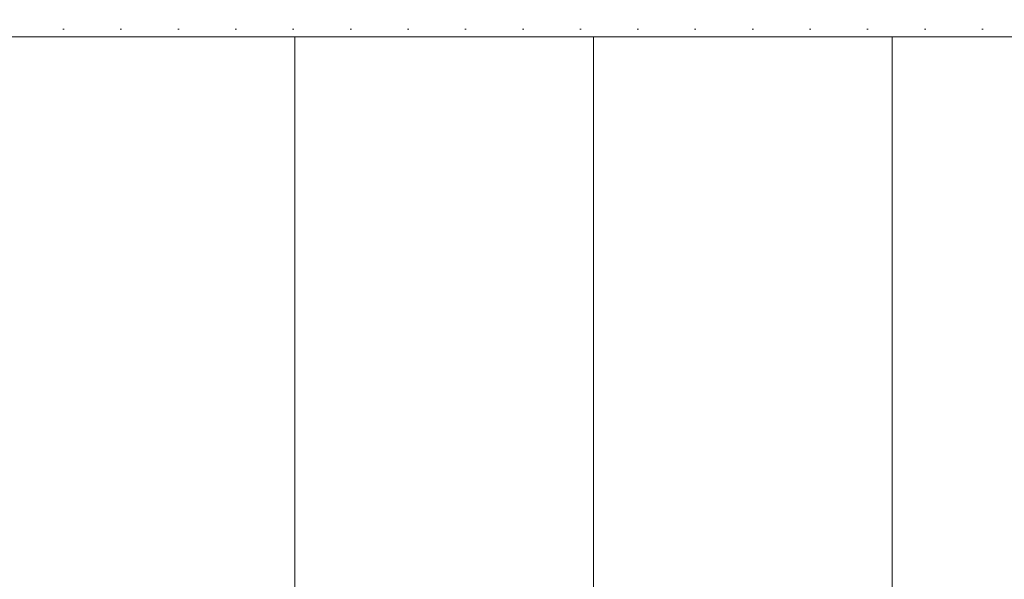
# Model space of a CAD drawing. Extents: x 100 to 2982, y 37 to 2050.
# Tile 69 of 135: x 960 to 1046, y 1729 to 1778. Entities that reach past the tile are written whole.
import ezdxf
from ezdxf.xclip import XClip

# ---------------------------------------------------------------- set-up
doc = ezdxf.new("R2010")
doc.units = 0
doc.header["$MEASUREMENT"] = 0
doc.header["$XCLIPFRAME"] = 0
doc.linetypes.add('Wipeout_Contour', pattern=[5000, 0, -5000])
for name, color, linetype in [('250-A Schody Pochylnie', 7, 'Continuous'), ('420-K Ściany', 7, 'Continuous'), ('820-G Rysunki Obrazki', 7, 'Continuous')]:
    doc.layers.add(name, color=color, linetype=linetype)

# ---------------------------------------------------------------- blocks, each defined once
blk = doc.blocks.new('Rysunek_1_1', base_point=(-18316.349, -206.526))
at = {"layer": '250-A Schody Pochylnie', "color": 1, "linetype": 'Continuous', "lineweight": 13, "ltscale": 0.2}
blk.add_line((827.802, 1776.009), (1087.802, 1776.009), dxfattribs=at)
at = {"color": 254, "linetype": 'Wipeout_Contour', "lineweight": 0, "ltscale": 8010.190076}
blk.add_wipeout([(1061.802, 1776.009), (1035.802, 1776.009), (1035.802, 1635.009), (1061.802, 1635.009)], dxfattribs=at).dxf.layer = '250-A Schody Pochylnie'
at = {"layer": '250-A Schody Pochylnie', "color": 11, "linetype": 'Continuous', "lineweight": 13, "ltscale": 0.2}
for p, q in [((1035.802, 1635.009), (1035.802, 1776.009)), ((1035.802, 1776.009), (1061.802, 1776.009))]:
    blk.add_line(p, q, dxfattribs=at)
at = {"color": 254, "linetype": 'Wipeout_Contour', "lineweight": 0, "ltscale": 7956.167761}
blk.add_wipeout([(1035.802, 1776.009), (1009.802, 1776.009), (1009.802, 1635.009), (1035.802, 1635.009)], dxfattribs=at).dxf.layer = '250-A Schody Pochylnie'
at = {"layer": '250-A Schody Pochylnie', "color": 11, "linetype": 'Continuous', "lineweight": 13, "ltscale": 0.2}
for p, q in [((1009.802, 1635.009), (1009.802, 1776.009)), ((1009.802, 1776.009), (1035.802, 1776.009)), ((1035.802, 1776.009), (1035.802, 1635.009))]:
    blk.add_line(p, q, dxfattribs=at)
at = {"color": 254, "linetype": 'Wipeout_Contour', "lineweight": 0, "ltscale": 7903.144759}
blk.add_wipeout([(1009.802, 1776.009), (983.802, 1776.009), (983.802, 1635.009), (1009.802, 1635.009)], dxfattribs=at).dxf.layer = '250-A Schody Pochylnie'
at = {"layer": '250-A Schody Pochylnie', "color": 11, "linetype": 'Continuous', "lineweight": 13, "ltscale": 0.2}
for p, q in [((983.802, 1635.009), (983.802, 1776.009)), ((983.802, 1776.009), (1009.802, 1776.009)), ((1009.802, 1776.009), (1009.802, 1635.009))]:
    blk.add_line(p, q, dxfattribs=at)
at = {"color": 254, "linetype": 'Wipeout_Contour', "lineweight": 0, "ltscale": 7851.141364}
blk.add_wipeout([(983.802, 1776.009), (957.802, 1776.009), (957.802, 1635.009), (983.802, 1635.009)], dxfattribs=at).dxf.layer = '250-A Schody Pochylnie'
at = {"layer": '420-K Ściany', "linetype": 'Continuous', "lineweight": 5}
h = blk.add_hatch(dxfattribs=at)
h.set_pattern_fill('Tynk_0001', color=180, style=0, pattern_type=2)
h.set_pattern_definition([(0, (-18316.349, -206.5255), (0, 8.660254), [0, -5]), (0, (-18313.849, -202.195), (0, 8.660254), [0, -5])])
h.paths.add_polyline_path([(827.802, 1777.509), (827.802, 1776.009), (1087.802, 1776.009), (1087.802, 1777.509)])
at = {"layer": '250-A Schody Pochylnie', "color": 11, "linetype": 'Continuous', "lineweight": 13, "ltscale": 0.2}
for p, q in [((957.802, 1776.009), (983.802, 1776.009)), ((983.802, 1776.009), (983.802, 1635.009))]:
    blk.add_line(p, q, dxfattribs=at)
at = {"layer": '420-K Ściany', "color": 47, "linetype": 'Continuous', "lineweight": 15, "ltscale": 0.2, "flags": 128}
blk.add_lwpolyline([(827.802, 1776.009), (1087.802, 1776.009)], dxfattribs=at)

msp = doc.modelspace()

# ---------------------------------------------------------------- block references
at = {"layer": '820-G Rysunki Obrazki', "color": 65, "linetype": 'Continuous', "lineweight": 13, "ltscale": 0.2}
ref = msp.add_blockref('Rysunek_1_1', (-18316.349, -206.526), dxfattribs=at)
XClip(ref).set_block_clipping_path([(244.527027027, 76.8014120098), (2570.9054054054, 2022.1162324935)])

doc.saveas('drawing.dxf')
